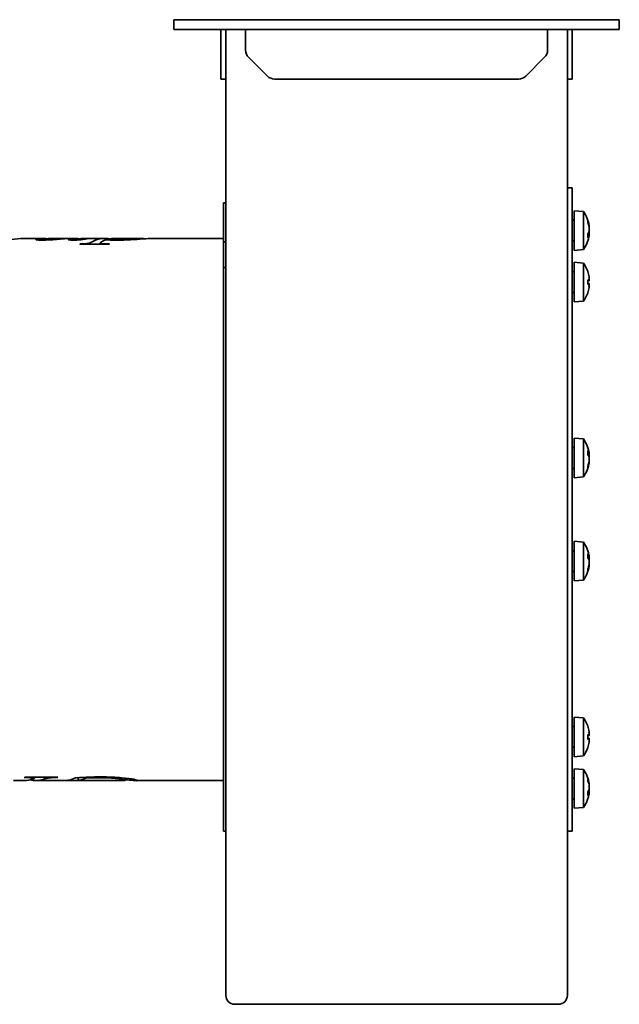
# Model space of a CAD drawing. Header units: millimetres. Extents: x 86 to 334, y 49 to 248.
# Tile 2 of 2: x 213 to 334, y 49 to 248. Entities that reach past the tile are written whole.
import ezdxf

# ---------------------------------------------------------------- set-up
doc = ezdxf.new("R2010")
doc.units = ezdxf.units.MM
doc.layers.add('Krawędzie widoczne(ISO)', color=7, linetype='Continuous', lineweight=35, true_color=0x262659)

msp = doc.modelspace()

# ---------------------------------------------------------------- linework, layer by layer
at = {"layer": 'Krawędzie widoczne(ISO)'}
for p, q in [((248, 248), (244, 248)), ((244, 248), (244, 246)), ((248, 248), (330, 248)), ((334, 248), (330, 248)), ((334, 248), (334, 246)), ((248, 246), (244, 246)), ((248, 246), (330, 246)), ((253.5, 246), (253.5, 244)), ((254.5, 246), (254.5, 156.5)), ((258.5, 244), (258.5, 246)), ((319.5, 246), (319.5, 244)), ((323.5, 156.5), (323.5, 246)), ((324.5, 244), (324.5, 246)), ((334, 246), (330, 246)), ((253.5, 244), (253.5, 241.83)), ((258.5, 244), (258.5, 241.83)), ((319.5, 241.83), (319.5, 244)), ((324.5, 244), (324.5, 241.83)), ((253.5, 240.41), (253.5, 241.83)), ((324.5, 241.83), (324.5, 240.41)), ((253.5, 240.41), (253.5, 236.59)), ((259.09, 240.41), (262.91, 236.59)), ((315.09, 236.59), (318.91, 240.41)), ((324.5, 240.41), (324.5, 236.59)), ((253.5, 236), (253.5, 236.59)), ((253.5, 236), (254.5, 236)), ((264.33, 236), (313.67, 236)), ((323.5, 236), (324.5, 236)), ((324.5, 236.59), (324.5, 236)), ((324.5, 214), (323.5, 214)), ((324.5, 84), (324.5, 214)), ((254, 211), (254, 203.1)), ((254.5, 211), (254, 211)), ((324.9, 209.38), (324.9, 201.38)), ((326.75, 209.22), (324.9, 209.38)), ((326.75, 209.22), (326.75, 201.54)), ((324.9, 207.48), (324.5, 207.48)), ((327.62, 206.98), (327.62, 207.43)), ((327.94, 206.26), (327.88, 206.25)), ((327.93, 206.11), (327.91, 206.11)), ((213.82, 203.8), (217.43, 203.8)), ((218.09, 203.45), (218.09, 203.63)), ((219.44, 203.8), (223.51, 203.8)), ((223.97, 203.45), (223.97, 203.8)), ((224.53, 203.48), (224.53, 203.61)), ((225.8, 203.8), (230.01, 203.8)), ((226.12, 203.64), (226.12, 203.7)), ((230.58, 203.49), (230.58, 203.6)), ((231.95, 203.8), (237.56, 203.8)), ((237.88, 203.71), (237.88, 203.75)), ((239.58, 203.8), (254, 203.8)), ((254, 197.94), (254, 203.1)), ((254.5, 203.1), (254, 203.1)), ((324.9, 203.28), (324.5, 203.28)), ((327.62, 203.93), (327.62, 204.73)), ((327.93, 204.66), (327.62, 204.68)), ((327.94, 204.51), (327.93, 204.51)), ((230.87, 202.61), (224.97, 202.61)), ((225.09, 202.61), (225.09, 202.7)), ((229.08, 202.61), (229.08, 202.87)), ((326.75, 201.54), (324.9, 201.38)), ((254, 197.94), (254, 84)), ((254.5, 197.94), (254, 197.94)), ((324.9, 197.06), (324.5, 197.06)), ((324.9, 198.96), (324.9, 190.96)), ((326.75, 198.8), (324.9, 198.96)), ((326.75, 198.8), (326.75, 191.12)), ((327.62, 197.09), (327.62, 197.1)), ((327.62, 194.49), (327.62, 195.43)), ((327.92, 195.27), (327.62, 195.24)), ((327.93, 195.67), (327.91, 195.67)), ((327.92, 194.66), (327.62, 194.68)), ((327.93, 194.25), (327.91, 194.25)), ((324.9, 192.86), (324.5, 192.86)), ((326.75, 191.12), (324.9, 190.96)), ((327.62, 192.82), (327.62, 192.84)), ((324.9, 163.42), (324.9, 155.42)), ((326.75, 163.26), (324.9, 163.42)), ((326.75, 163.26), (326.75, 155.58)), ((324.9, 161.52), (324.5, 161.52)), ((327.62, 160.07), (327.62, 160.87)), ((327.93, 160.14), (327.62, 160.12)), ((327.94, 160.29), (327.93, 160.29)), ((324.9, 157.32), (324.5, 157.32)), ((327.62, 157.37), (327.62, 157.82)), ((327.94, 158.54), (327.88, 158.55)), ((327.93, 158.69), (327.91, 158.69)), ((254.5, 50.8), (254.5, 156.5)), ((323.5, 156.5), (323.5, 50.8)), ((326.75, 155.58), (324.9, 155.42)), ((324.9, 142.58), (324.9, 134.58)), ((326.75, 142.42), (324.9, 142.58)), ((326.75, 142.42), (326.75, 134.74)), ((324.9, 140.68), (324.5, 140.68)), ((327.62, 139.23), (327.62, 140.03)), ((327.93, 139.31), (327.62, 139.28)), ((327.94, 139.46), (327.93, 139.46)), ((327.94, 137.71), (327.88, 137.71)), ((327.93, 137.86), (327.91, 137.86)), ((324.9, 136.48), (324.5, 136.48)), ((327.62, 136.54), (327.62, 136.98)), ((326.75, 134.74), (324.9, 134.58)), ((324.9, 107.04), (324.9, 99.04)), ((326.75, 106.88), (324.9, 107.04)), ((326.75, 106.88), (326.75, 99.2)), ((324.9, 105.14), (324.5, 105.14)), ((327.62, 105.16), (327.62, 105.18)), ((327.62, 102.57), (327.62, 103.51)), ((327.93, 103.75), (327.91, 103.75)), ((327.92, 103.34), (327.62, 103.32)), ((327.92, 102.73), (327.62, 102.76)), ((327.93, 102.33), (327.91, 102.33)), ((324.9, 100.94), (324.5, 100.94)), ((327.62, 100.9), (327.62, 100.91)), ((326.75, 99.2), (324.9, 99.04)), ((324.9, 96.62), (324.9, 88.62)), ((326.75, 96.46), (324.9, 96.62)), ((326.75, 96.46), (326.75, 88.78)), ((211.58, 94.2), (213.86, 94.2)), ((213.93, 94.89), (220.58, 94.89)), ((215.82, 94.89), (215.82, 94.69)), ((216.02, 94.2), (233.96, 94.2)), ((218.38, 94.89), (218.38, 94.71)), ((219.11, 94.89), (219.11, 94.8)), ((226.93, 94.2), (219.88, 94.2)), ((220.42, 94.89), (220.42, 94.82)), ((224.69, 94.8), (224.69, 94.23)), ((226.19, 94.89), (226.19, 94.72)), ((226.72, 94.2), (227.07, 94.2)), ((226.93, 94.2), (226.93, 94.2)), ((234.18, 94.73), (234.18, 94.25)), ((236.48, 94.2), (254, 94.2)), ((324.9, 94.72), (324.5, 94.72)), ((327.62, 94.22), (327.62, 94.66)), ((327.62, 91.17), (327.62, 91.97)), ((327.93, 91.89), (327.62, 91.92)), ((327.94, 93.49), (327.88, 93.49)), ((327.93, 93.34), (327.91, 93.34)), ((327.94, 91.74), (327.93, 91.74)), ((324.9, 90.52), (324.5, 90.52)), ((326.75, 88.78), (324.9, 88.62)), ((254, 84), (254.5, 84)), ((324.5, 84), (323.5, 84)), ((321.7, 49), (256.3, 49))]:
    msp.add_line(p, q, dxfattribs=at)
for centre, radius, start, end in [((260.5, 241.83), 2, 180, 225), ((317.5, 241.83), 2, 315, 0), ((264.33, 238), 2, 225, 270), ((313.67, 238), 2, 270, 315), ((321.5, 205.38), 6.5, 7.7377, 36.1956), ((321.5, 205.38), 6.5, 323.8044, 352.2623), ((321.5, 194.96), 6.5, 19.8815, 36.1956), ((327.42, 197.1), 0.206, 0, 19.8815), ((321.5, 194.96), 6.5, 323.8044, 340.1185), ((327.42, 192.82), 0.206, 340.1185, 0), ((321.5, 159.42), 6.5, 7.7377, 36.1956), ((321.5, 159.42), 6.5, 323.8044, 352.2623), ((321.5, 138.58), 6.5, 7.7377, 36.1956), ((321.5, 138.58), 6.5, 323.8044, 352.2623), ((321.5, 103.04), 6.5, 19.8815, 36.1956), ((327.42, 105.18), 0.206, 0, 19.8815), ((321.5, 103.04), 6.5, 323.8044, 340.1185), ((327.42, 100.9), 0.206, 340.1185, 0), ((321.5, 92.62), 6.5, 7.7377, 36.1956), ((321.5, 92.62), 6.5, 323.8044, 352.2623), ((256.3, 50.8), 1.8, 180, 270), ((321.7, 50.8), 1.8, 270, 0)]:
    msp.add_arc(centre, radius, start, end, dxfattribs=at)
for centre, major_axis, ratio, start_param, end_param in [((327.42, 207.42), (0.202, 0.045), 0.937457, 6.076564, 6.423526), ((321.54, 205.23), (6.27, 1.64), 0.93862, 6.212259, 6.390406), ((321.54, 205.67), (6.43, -0.87), 0.758355, 0.271401, 0.449548), ((321.54, 204.96), (6.46, 0.6), 0.33376, 5.904617, 6.082764), ((323.04, 202.75), (4.94, 2.89), 0.148062, 0.074391, 0.145928), ((323.04, 207.88), (4.88, -3), 0.298412, 0.342443, 0.413981), ((328.26, 205.91), (-0.456, -0.262), 0.073585, 0.574787, 0.736125), ((321.54, 205.8), (6.46, -0.6), 0.33376, 0.200421, 0.214942), ((328.26, 204.85), (-0.456, 0.262), 0.073585, 5.54706, 5.692595), ((323.04, 202.88), (4.88, 3), 0.298412, 5.933691, 5.940742), ((328.26, 205.33), (0.455, 0.254), 0.150946, 2.279216, 2.290331), ((321.54, 205.72), (6.44, -0.74), 0.645989, 6.009705, 6.187852), ((327.42, 203.94), (-0.206, 0.023), 0.644355, 2.865695, 3.212658), ((323.04, 204.93), (1.63, 5.49), 0.853275, 4.813956, 4.885493), ((323.04, 206.3), (2.93, -4.92), 0.812989, 0.70507, 0.776607), ((328.26, 204.23), (0.453, -0.124), 0.508103, 2.501338, 2.520104), ((321.54, 195.04), (5.84, -2.82), 0.979749, 0.611822, 0.789969), ((327.42, 195.42), (0.206, 0.018), 0.179732, 6.267333, 6.614295), ((321.54, 194.52), (6.46, 0.57), 0.180266, 0.153405, 0.331552), ((323.04, 192.92), (4.58, 3.44), 0.554863, 6.048844, 6.120382), ((323.04, 196.67), (-4.25, 3.83), 0.664926, 3.842345, 3.913882), ((328.26, 195.93), (-0.452, -0.225), 0.299538, 0.567435, 0.630241), ((321.54, 195.4), (6.46, -0.57), 0.180266, 5.951633, 6.12978), ((327.42, 194.51), (-0.206, 0.018), 0.179732, 2.810483, 3.157445), ((321.54, 194.88), (-5.84, -2.82), 0.979749, 2.351624, 2.529771), ((323.04, 193.25), (4.25, 3.83), 0.664926, 5.510896, 5.582433), ((323.04, 197.01), (4.58, -3.44), 0.554863, 0.162804, 0.234341), ((328.26, 193.99), (0.452, -0.225), 0.299538, 2.511352, 2.574157), ((327.42, 160.86), (0.206, 0.023), 0.644355, 6.21212, 6.559083), ((321.54, 159.08), (6.44, 0.74), 0.645989, 0.095334, 0.273481), ((321.54, 159.84), (6.46, -0.6), 0.33376, 0.200421, 0.378568), ((323.04, 158.5), (-2.93, -4.92), 0.812989, 2.364986, 2.436523), ((323.04, 159.87), (-1.63, 5.49), 0.853275, 4.539285, 4.610822), ((323.04, 156.92), (4.88, 3), 0.298412, 5.869205, 5.940742), ((328.26, 159.95), (0.456, 0.262), 0.073585, 3.732183, 3.877718), ((328.26, 160.57), (-0.453, -0.124), 0.508103, 0.621488, 0.640255), ((323.04, 161.92), (4.88, -3), 0.298412, 0.342443, 0.349495), ((328.26, 159.47), (-0.455, 0.254), 0.150946, 0.851262, 0.862377), ((321.54, 159.13), (6.43, 0.87), 0.758355, 5.833638, 6.011785), ((321.54, 159.57), (6.27, -1.64), 0.93862, 6.175965, 6.354112), ((327.42, 157.38), (-0.202, 0.045), 0.937457, 3.001252, 3.348214), ((323.04, 162.05), (4.94, -2.89), 0.148062, 6.137257, 6.208794), ((321.54, 159), (6.46, 0.6), 0.33376, 6.068243, 6.082764), ((328.26, 158.89), (0.456, -0.262), 0.073585, 2.405468, 2.566806), ((327.42, 140.02), (0.206, 0.023), 0.644355, 6.21212, 6.559083), ((321.54, 138.24), (6.44, 0.74), 0.645989, 0.095334, 0.273481), ((323.04, 137.66), (-2.93, -4.92), 0.812989, 2.364986, 2.436523), ((323.04, 139.04), (-1.63, 5.49), 0.853275, 4.539285, 4.610822), ((328.26, 139.73), (-0.453, -0.124), 0.508103, 0.621488, 0.640255), ((321.54, 139), (6.46, -0.6), 0.33376, 0.200421, 0.378568), ((321.54, 138.29), (6.43, 0.87), 0.758355, 5.833638, 6.011785), ((321.54, 138.73), (6.27, -1.64), 0.93862, 6.175965, 6.354112), ((323.04, 136.08), (4.88, 3), 0.298412, 5.869205, 5.940742), ((323.04, 141.21), (4.94, -2.89), 0.148062, 6.137257, 6.208794), ((328.26, 139.11), (0.456, 0.262), 0.073585, 3.732183, 3.877718), ((321.54, 138.16), (6.46, 0.6), 0.33376, 6.068243, 6.082764), ((328.26, 138.05), (0.456, -0.262), 0.073585, 2.405468, 2.566806), ((323.04, 141.08), (4.88, -3), 0.298412, 0.342443, 0.349495), ((328.26, 138.63), (-0.455, 0.254), 0.150946, 0.851262, 0.862377), ((327.42, 136.54), (-0.202, 0.045), 0.937457, 3.001252, 3.348214), ((321.54, 103.12), (5.84, -2.82), 0.979749, 0.611822, 0.789969), ((327.42, 103.49), (0.206, 0.018), 0.179732, 6.267333, 6.614295), ((321.54, 102.6), (6.46, 0.57), 0.180266, 0.153405, 0.331552), ((323.04, 100.99), (4.58, 3.44), 0.554863, 6.048844, 6.120382), ((323.04, 104.75), (-4.25, 3.83), 0.664926, 3.842345, 3.913882), ((328.26, 104.01), (-0.452, -0.225), 0.299538, 0.567435, 0.630241), ((321.54, 103.48), (6.46, -0.57), 0.180266, 5.951633, 6.12978), ((327.42, 102.58), (-0.206, 0.018), 0.179732, 2.810483, 3.157445), ((321.54, 102.96), (-5.84, -2.82), 0.979749, 2.351624, 2.529771), ((323.04, 101.33), (4.25, 3.83), 0.664926, 5.510896, 5.582433), ((323.04, 105.08), (4.58, -3.44), 0.554863, 0.162804, 0.234341), ((328.26, 102.07), (0.452, -0.225), 0.299538, 2.511352, 2.574157), ((327.42, 94.66), (0.202, 0.045), 0.937457, 6.076564, 6.423526), ((321.54, 92.47), (6.27, 1.64), 0.93862, 6.212259, 6.390406), ((321.54, 92.91), (6.43, -0.87), 0.758355, 0.271401, 0.449548), ((321.54, 92.2), (6.46, 0.6), 0.33376, 5.904617, 6.082764), ((321.54, 92.96), (6.44, -0.74), 0.645989, 6.009705, 6.187852), ((323.04, 89.99), (4.94, 2.89), 0.148062, 0.074391, 0.145928), ((323.04, 95.12), (4.88, -3), 0.298412, 0.342443, 0.413981), ((323.04, 92.16), (1.63, 5.49), 0.853275, 4.813956, 4.885493), ((323.04, 93.54), (2.93, -4.92), 0.812989, 0.70507, 0.776607), ((328.26, 93.15), (-0.456, -0.262), 0.073585, 0.574787, 0.736125), ((321.54, 93.04), (6.46, -0.6), 0.33376, 0.200421, 0.214942), ((328.26, 92.09), (-0.456, 0.262), 0.073585, 5.54706, 5.692595), ((323.04, 90.12), (4.88, 3), 0.298412, 5.933691, 5.940742), ((328.26, 92.56), (0.455, 0.254), 0.150946, 2.279216, 2.290331), ((328.26, 91.47), (0.453, -0.124), 0.508103, 2.501338, 2.520104), ((327.42, 91.18), (-0.206, 0.023), 0.644355, 2.865695, 3.212658)]:
    msp.add_ellipse(centre, major_axis=major_axis, ratio=ratio, start_param=start_param, end_param=end_param, dxfattribs=at)
for points, knots in [([(327.94, 206.26), (327.94, 206.26), (327.94, 206.26), (327.94, 206.28), (327.93, 206.29), (327.93, 206.34), (327.92, 206.37), (327.91, 206.42), (327.91, 206.43), (327.91, 206.45)], [-0.14159818, -0.14159818, -0.14159818, -0.14159818, -0.13573428, -0.13573428, -0.12469501, -0.12469501, -0.11365575, -0.11365575, -0.10828626, -0.10828626, -0.10828626, -0.10828626]), ([(327.91, 206.14), (327.91, 206.11), (327.92, 206.08), (327.93, 206), (327.93, 205.96), (327.94, 205.89), (327.94, 205.85), (327.94, 205.78), (327.94, 205.75), (327.94, 205.72), (327.93, 205.7), (327.93, 205.7)], [-0.1800581, -0.1800581, -0.1800581, -0.1800581, -0.16889095, -0.16889095, -0.15772379, -0.15772379, -0.14676457, -0.14676457, -0.13580535, -0.13580535, -0.13009158, -0.13009158, -0.13009158, -0.13009158]), ([(327.93, 205.57), (327.92, 205.59), (327.92, 205.61), (327.91, 205.63), (327.91, 205.64), (327.91, 205.64)], [-0.12203933, -0.12203933, -0.12203933, -0.12203933, -0.11365575, -0.11365575, -0.10828626, -0.10828626, -0.10828626, -0.10828626]), ([(327.93, 205.55), (327.93, 205.55), (327.93, 205.54), (327.94, 205.51), (327.94, 205.47), (327.94, 205.4), (327.94, 205.36), (327.94, 205.29), (327.93, 205.25), (327.93, 205.19), (327.92, 205.16), (327.91, 205.13), (327.91, 205.13), (327.91, 205.12)], [-0.15827539, -0.15827539, -0.15827539, -0.15827539, -0.15764996, -0.15764996, -0.14669212, -0.14669212, -0.13573428, -0.13573428, -0.12469501, -0.12469501, -0.11365575, -0.11365575, -0.10828626, -0.10828626, -0.10828626, -0.10828626]), ([(327.91, 204.66), (327.92, 204.68), (327.92, 204.7), (327.93, 204.76), (327.93, 204.8), (327.94, 204.87), (327.94, 204.91), (327.94, 204.98), (327.94, 205.01), (327.94, 205.05), (327.93, 205.06), (327.93, 205.07)], [-0.17566459, -0.17566459, -0.17566459, -0.17566459, -0.16889095, -0.16889095, -0.15772379, -0.15772379, -0.14676457, -0.14676457, -0.13580535, -0.13580535, -0.13009158, -0.13009158, -0.13009158, -0.13009158]), ([(327.93, 206.11), (327.93, 206.11), (327.94, 206.11), (327.94, 206.11), (327.94, 206.12), (327.94, 206.16), (327.94, 206.18), (327.94, 206.22), (327.93, 206.24), (327.93, 206.26)], [0.0199546, 0.0199546, 0.0199546, 0.0199546, 0.02233431, 0.02233431, 0.03329353, 0.03329353, 0.04425275, 0.04425275, 0.0496824, 0.0496824, 0.0496824, 0.0496824]), ([(327.93, 205.21), (327.93, 205.22), (327.93, 205.22), (327.94, 205.25), (327.94, 205.29), (327.94, 205.35), (327.94, 205.36), (327.94, 205.38)], [-0.15827539, -0.15827539, -0.15827539, -0.15827539, -0.15764996, -0.15764996, -0.14669212, -0.14669212, -0.14159818, -0.14159818, -0.14159818, -0.14159818]), ([(213.82, 203.8), (213.67, 203.8), (213.38, 203.78), (212.98, 203.75), (212.31, 203.7), (211.39, 203.62), (210.2, 203.56), (209.02, 203.49), (207.86, 203.44), (206.74, 203.44)], [0.393537, 0.393537, 0.393537, 0.393537, 1, 1, 1, 2, 2, 2, 3, 3, 3, 3]), ([(217.52, 203.44), (217.12, 203.44), (216.79, 203.46), (216.51, 203.49), (216.24, 203.52), (216.1, 203.55), (216.1, 203.59)], [0, 0, 0, 0, 1, 1, 1, 2, 2, 2, 2]), ([(223.97, 203.8), (222.49, 203.79), (221.26, 203.66), (220.26, 203.58), (219.27, 203.5), (218.35, 203.44), (217.52, 203.44)], [0, 0, 0, 0, 1, 1, 1, 2, 2, 2, 2]), ([(218.09, 203.63), (218.09, 203.62), (218.14, 203.61), (218.25, 203.6), (218.36, 203.59), (218.5, 203.59), (218.69, 203.59)], [0, 0, 0, 0, 1, 1, 1, 2, 2, 2, 2]), ([(218.69, 203.59), (218.97, 203.59), (219.35, 203.6), (219.81, 203.62), (220.28, 203.64), (220.89, 203.69), (221.66, 203.74), (222.43, 203.78), (223.06, 203.8), (223.56, 203.8), (223.63, 203.8), (223.7, 203.8), (223.77, 203.8)], [0, 0, 0, 0, 1, 1, 1, 2, 2, 2, 3, 3, 3, 3.138168, 3.138168, 3.138168, 3.138168]), ([(223.55, 203.44), (223.27, 203.44), (223.05, 203.46), (222.88, 203.48), (222.7, 203.5), (222.62, 203.52), (222.62, 203.55)], [0, 0, 0, 0, 1, 1, 1, 2, 2, 2, 2]), ([(224.53, 203.61), (224.53, 203.59), (224.56, 203.58), (224.6, 203.58), (224.64, 203.57), (224.7, 203.57), (224.77, 203.57)], [0, 0, 0, 0, 1, 1, 1, 2, 2, 2, 2]), ([(224.77, 203.57), (224.88, 203.57), (225, 203.58), (225.13, 203.59), (225.26, 203.6), (225.59, 203.65), (226.12, 203.7)], [0, 0, 0, 0, 1, 1, 1, 2, 2, 2, 2]), ([(225.09, 202.7), (225.87, 202.71), (226.39, 202.74), (226.67, 202.78), (226.94, 202.83), (227.22, 202.95), (227.52, 203.12)], [0, 0, 0, 0, 1, 1, 1, 2, 2, 2, 2]), ([(232.48, 203.44), (232.06, 203.44), (231.69, 203.45), (231.37, 203.46), (231.04, 203.47), (230.68, 203.49), (230.28, 203.51)], [0, 0, 0, 0, 1, 1, 1, 2, 2, 2, 2]), ([(239.58, 203.8), (239.22, 203.8), (238.59, 203.77), (237.69, 203.69), (236.2, 203.58), (234.46, 203.44), (232.48, 203.44)], [0.398361, 0.398361, 0.398361, 0.398361, 1, 1, 1, 2, 2, 2, 2]), ([(232.69, 203.52), (233.13, 203.52), (233.58, 203.53), (234.03, 203.55), (234.49, 203.58), (234.93, 203.61), (235.37, 203.65), (235.8, 203.68), (236.19, 203.72), (236.54, 203.74), (236.89, 203.77), (237.2, 203.8), (237.47, 203.8), (237.75, 203.8), (237.88, 203.79), (237.88, 203.75)], [0, 0, 0, 0, 1, 1, 1, 2, 2, 2, 3, 3, 3, 4, 4, 4, 5, 5, 5, 5]), ([(327.91, 204.59), (327.91, 204.61), (327.92, 204.63), (327.93, 204.65), (327.93, 204.66), (327.94, 204.65), (327.94, 204.64), (327.94, 204.61), (327.94, 204.58), (327.94, 204.54), (327.93, 204.52), (327.93, 204.5)], [-0.18005785, -0.18005785, -0.18005785, -0.18005785, -0.1688907, -0.1688907, -0.15772354, -0.15772354, -0.14676432, -0.14676432, -0.1358051, -0.1358051, -0.13009133, -0.13009133, -0.13009133, -0.13009133]), ([(327.93, 204.47), (327.93, 204.47), (327.93, 204.47), (327.94, 204.49), (327.94, 204.5), (327.94, 204.51), (327.94, 204.51), (327.94, 204.51)], [-0.15827557, -0.15827557, -0.15827557, -0.15827557, -0.15765014, -0.15765014, -0.1466923, -0.1466923, -0.14159836, -0.14159836, -0.14159836, -0.14159836]), ([(229.08, 202.87), (229.08, 202.84), (229.13, 202.81), (229.22, 202.78), (229.32, 202.76), (229.48, 202.74), (229.69, 202.72), (229.91, 202.71), (230.34, 202.7), (230.99, 202.7)], [0, 0, 0, 0, 1, 1, 1, 2, 2, 2, 3, 3, 3, 3]), ([(327.91, 196.02), (327.91, 195.98), (327.92, 195.94), (327.93, 195.87), (327.93, 195.83), (327.94, 195.77), (327.94, 195.74), (327.94, 195.7), (327.94, 195.68), (327.94, 195.67), (327.93, 195.67), (327.93, 195.67)], [0, 0, 0, 0, 0.01116716, 0.01116716, 0.02233431, 0.02233431, 0.03329353, 0.03329353, 0.04425275, 0.04425275, 0.04996652, 0.04996652, 0.04996652, 0.04996652]), ([(327.93, 195.57), (327.93, 195.56), (327.93, 195.56), (327.94, 195.52), (327.94, 195.48), (327.94, 195.41), (327.94, 195.38), (327.94, 195.33), (327.93, 195.3), (327.93, 195.27), (327.92, 195.27), (327.91, 195.27), (327.91, 195.27), (327.91, 195.27)], [-0.15827539, -0.15827539, -0.15827539, -0.15827539, -0.15764996, -0.15764996, -0.14669212, -0.14669212, -0.13573428, -0.13573428, -0.12469501, -0.12469501, -0.11365575, -0.11365575, -0.10828626, -0.10828626, -0.10828626, -0.10828626]), ([(327.91, 194.66), (327.91, 194.66), (327.92, 194.66), (327.93, 194.64), (327.93, 194.63), (327.94, 194.58), (327.94, 194.56), (327.94, 194.49), (327.94, 194.45), (327.94, 194.4), (327.93, 194.38), (327.93, 194.36)], [-0.1800581, -0.1800581, -0.1800581, -0.1800581, -0.16889095, -0.16889095, -0.15772379, -0.15772379, -0.14676457, -0.14676457, -0.13580535, -0.13580535, -0.13009158, -0.13009158, -0.13009158, -0.13009158]), ([(327.93, 194.25), (327.93, 194.25), (327.93, 194.25), (327.94, 194.25), (327.94, 194.24), (327.94, 194.21), (327.94, 194.19), (327.94, 194.14), (327.93, 194.11), (327.93, 194.04), (327.92, 194), (327.91, 193.94), (327.91, 193.93), (327.91, 193.91)], [-0.15827539, -0.15827539, -0.15827539, -0.15827539, -0.15764996, -0.15764996, -0.14669212, -0.14669212, -0.13573428, -0.13573428, -0.12469501, -0.12469501, -0.11365575, -0.11365575, -0.10828626, -0.10828626, -0.10828626, -0.10828626]), ([(327.93, 160.3), (327.93, 160.29), (327.93, 160.29), (327.94, 160.26), (327.94, 160.23), (327.94, 160.18), (327.94, 160.16), (327.94, 160.15), (327.93, 160.14), (327.93, 160.15), (327.92, 160.16), (327.91, 160.19), (327.91, 160.2), (327.91, 160.21)], [-0.15827539, -0.15827539, -0.15827539, -0.15827539, -0.15764996, -0.15764996, -0.14669212, -0.14669212, -0.13573428, -0.13573428, -0.12469501, -0.12469501, -0.11365575, -0.11365575, -0.10828626, -0.10828626, -0.10828626, -0.10828626]), ([(327.93, 159.73), (327.93, 159.73), (327.93, 159.73), (327.94, 159.75), (327.94, 159.78), (327.94, 159.84), (327.94, 159.88), (327.94, 159.95), (327.93, 159.99), (327.93, 160.06), (327.92, 160.1), (327.91, 160.14), (327.91, 160.14), (327.91, 160.14)], [-0.15827539, -0.15827539, -0.15827539, -0.15827539, -0.15764996, -0.15764996, -0.14669212, -0.14669212, -0.13573428, -0.13573428, -0.12469501, -0.12469501, -0.11365575, -0.11365575, -0.11264531, -0.11264531, -0.11264531, -0.11264531]), ([(327.91, 159.68), (327.91, 159.67), (327.92, 159.65), (327.93, 159.59), (327.93, 159.56), (327.94, 159.49), (327.94, 159.46), (327.94, 159.38), (327.94, 159.34), (327.94, 159.29), (327.93, 159.27), (327.93, 159.25)], [-0.18005785, -0.18005785, -0.18005785, -0.18005785, -0.1688907, -0.1688907, -0.15772354, -0.15772354, -0.14676432, -0.14676432, -0.1358051, -0.1358051, -0.13009133, -0.13009133, -0.13009133, -0.13009133]), ([(327.91, 159.16), (327.91, 159.17), (327.92, 159.19), (327.93, 159.22), (327.93, 159.23), (327.93, 159.24)], [0, 0, 0, 0, 0.01116716, 0.01116716, 0.01357731, 0.01357731, 0.01357731, 0.01357731]), ([(327.94, 160.29), (327.94, 160.29), (327.94, 160.29), (327.94, 160.29), (327.94, 160.3), (327.94, 160.32), (327.93, 160.32), (327.93, 160.33)], [-0.14690241, -0.14690241, -0.14690241, -0.14690241, -0.14676457, -0.14676457, -0.13580535, -0.13580535, -0.13009158, -0.13009158, -0.13009158, -0.13009158]), ([(327.94, 159.42), (327.94, 159.42), (327.94, 159.42), (327.94, 159.46), (327.94, 159.5), (327.94, 159.55), (327.93, 159.57), (327.93, 159.59)], [0.03315569, 0.03315569, 0.03315569, 0.03315569, 0.03329353, 0.03329353, 0.04425275, 0.04425275, 0.04996652, 0.04996652, 0.04996652, 0.04996652]), ([(327.93, 159.11), (327.93, 159.1), (327.93, 159.1), (327.94, 159.08), (327.94, 159.06), (327.94, 159), (327.94, 158.96), (327.94, 158.89), (327.93, 158.85), (327.93, 158.77), (327.92, 158.74), (327.91, 158.69), (327.91, 158.67), (327.91, 158.66)], [-0.15827557, -0.15827557, -0.15827557, -0.15827557, -0.15765014, -0.15765014, -0.1466923, -0.1466923, -0.13573446, -0.13573446, -0.12469519, -0.12469519, -0.11365593, -0.11365593, -0.10828644, -0.10828644, -0.10828644, -0.10828644]), ([(327.91, 158.35), (327.91, 158.39), (327.92, 158.42), (327.93, 158.48), (327.93, 158.5), (327.94, 158.53), (327.94, 158.54), (327.94, 158.54), (327.94, 158.54), (327.94, 158.54)], [-0.1800581, -0.1800581, -0.1800581, -0.1800581, -0.16889095, -0.16889095, -0.15772379, -0.15772379, -0.14676457, -0.14676457, -0.14539301, -0.14539301, -0.14539301, -0.14539301]), ([(327.93, 158.54), (327.93, 158.55), (327.93, 158.55), (327.94, 158.58), (327.94, 158.61), (327.94, 158.66), (327.94, 158.67), (327.94, 158.69), (327.94, 158.69), (327.93, 158.69)], [-0.15797902, -0.15797902, -0.15797902, -0.15797902, -0.15764996, -0.15764996, -0.14669212, -0.14669212, -0.13573428, -0.13573428, -0.12832655, -0.12832655, -0.12832655, -0.12832655]), ([(327.93, 139.46), (327.93, 139.46), (327.93, 139.45), (327.94, 139.42), (327.94, 139.39), (327.94, 139.34), (327.94, 139.33), (327.94, 139.31), (327.93, 139.3), (327.93, 139.31), (327.92, 139.33), (327.91, 139.35), (327.91, 139.36), (327.91, 139.37)], [-0.15827539, -0.15827539, -0.15827539, -0.15827539, -0.15764996, -0.15764996, -0.14669212, -0.14669212, -0.13573428, -0.13573428, -0.12469501, -0.12469501, -0.11365575, -0.11365575, -0.10828626, -0.10828626, -0.10828626, -0.10828626]), ([(327.93, 138.89), (327.93, 138.9), (327.93, 138.9), (327.94, 138.92), (327.94, 138.94), (327.94, 139), (327.94, 139.04), (327.94, 139.11), (327.93, 139.15), (327.93, 139.23), (327.92, 139.26), (327.91, 139.3), (327.91, 139.3), (327.91, 139.31)], [-0.15827557, -0.15827557, -0.15827557, -0.15827557, -0.15765014, -0.15765014, -0.1466923, -0.1466923, -0.13573446, -0.13573446, -0.12469519, -0.12469519, -0.11365593, -0.11365593, -0.11264549, -0.11264549, -0.11264549, -0.11264549]), ([(327.94, 139.46), (327.94, 139.46), (327.94, 139.46), (327.94, 139.45), (327.94, 139.46), (327.94, 139.48), (327.93, 139.49), (327.93, 139.5)], [-0.14690241, -0.14690241, -0.14690241, -0.14690241, -0.14676457, -0.14676457, -0.13580535, -0.13580535, -0.13009158, -0.13009158, -0.13009158, -0.13009158]), ([(327.91, 138.84), (327.91, 138.83), (327.92, 138.81), (327.93, 138.76), (327.93, 138.72), (327.94, 138.66), (327.94, 138.62), (327.94, 138.54), (327.94, 138.5), (327.94, 138.45), (327.93, 138.43), (327.93, 138.41)], [0, 0, 0, 0, 0.01116716, 0.01116716, 0.02233431, 0.02233431, 0.03329353, 0.03329353, 0.04425275, 0.04425275, 0.04996652, 0.04996652, 0.04996652, 0.04996652]), ([(327.91, 138.32), (327.91, 138.33), (327.92, 138.35), (327.93, 138.39), (327.93, 138.39), (327.93, 138.4)], [-0.18005785, -0.18005785, -0.18005785, -0.18005785, -0.1688907, -0.1688907, -0.16648054, -0.16648054, -0.16648054, -0.16648054]), ([(327.93, 138.27), (327.93, 138.27), (327.93, 138.27), (327.94, 138.25), (327.94, 138.22), (327.94, 138.16), (327.94, 138.12), (327.94, 138.05), (327.93, 138.01), (327.93, 137.94), (327.92, 137.9), (327.91, 137.85), (327.91, 137.84), (327.91, 137.82)], [-0.15827539, -0.15827539, -0.15827539, -0.15827539, -0.15764996, -0.15764996, -0.14669212, -0.14669212, -0.13573428, -0.13573428, -0.12469501, -0.12469501, -0.11365575, -0.11365575, -0.10828626, -0.10828626, -0.10828626, -0.10828626]), ([(327.91, 137.51), (327.91, 137.55), (327.92, 137.58), (327.93, 137.64), (327.93, 137.66), (327.94, 137.69), (327.94, 137.7), (327.94, 137.71), (327.94, 137.71), (327.94, 137.71)], [-0.1800581, -0.1800581, -0.1800581, -0.1800581, -0.16889095, -0.16889095, -0.15772379, -0.15772379, -0.14676457, -0.14676457, -0.14539301, -0.14539301, -0.14539301, -0.14539301]), ([(327.94, 138.58), (327.94, 138.58), (327.94, 138.58), (327.94, 138.62), (327.94, 138.66), (327.94, 138.71), (327.93, 138.73), (327.93, 138.75)], [-0.14690216, -0.14690216, -0.14690216, -0.14690216, -0.14676432, -0.14676432, -0.1358051, -0.1358051, -0.13009133, -0.13009133, -0.13009133, -0.13009133]), ([(327.93, 137.71), (327.93, 137.71), (327.93, 137.71), (327.94, 137.74), (327.94, 137.77), (327.94, 137.82), (327.94, 137.84), (327.94, 137.85), (327.94, 137.85), (327.93, 137.86)], [-0.15797902, -0.15797902, -0.15797902, -0.15797902, -0.15764996, -0.15764996, -0.14669212, -0.14669212, -0.13573428, -0.13573428, -0.12832655, -0.12832655, -0.12832655, -0.12832655]), ([(327.91, 104.09), (327.91, 104.06), (327.92, 104.02), (327.93, 103.94), (327.93, 103.9), (327.94, 103.84), (327.94, 103.82), (327.94, 103.77), (327.94, 103.76), (327.94, 103.75), (327.93, 103.75), (327.93, 103.75)], [-0.18005785, -0.18005785, -0.18005785, -0.18005785, -0.1688907, -0.1688907, -0.15772354, -0.15772354, -0.14676432, -0.14676432, -0.1358051, -0.1358051, -0.13009133, -0.13009133, -0.13009133, -0.13009133]), ([(327.93, 103.64), (327.93, 103.64), (327.93, 103.64), (327.94, 103.6), (327.94, 103.56), (327.94, 103.49), (327.94, 103.45), (327.94, 103.4), (327.93, 103.38), (327.93, 103.35), (327.92, 103.34), (327.91, 103.34), (327.91, 103.34), (327.91, 103.34)], [-0.15827557, -0.15827557, -0.15827557, -0.15827557, -0.15765014, -0.15765014, -0.1466923, -0.1466923, -0.13573446, -0.13573446, -0.12469519, -0.12469519, -0.11365593, -0.11365593, -0.10828644, -0.10828644, -0.10828644, -0.10828644]), ([(327.91, 102.73), (327.91, 102.74), (327.92, 102.74), (327.93, 102.72), (327.93, 102.7), (327.94, 102.66), (327.94, 102.63), (327.94, 102.57), (327.94, 102.53), (327.94, 102.47), (327.93, 102.45), (327.93, 102.43)], [-0.1800581, -0.1800581, -0.1800581, -0.1800581, -0.16889095, -0.16889095, -0.15772379, -0.15772379, -0.14676457, -0.14676457, -0.13580535, -0.13580535, -0.13009158, -0.13009158, -0.13009158, -0.13009158]), ([(327.93, 102.33), (327.93, 102.33), (327.93, 102.33), (327.94, 102.33), (327.94, 102.32), (327.94, 102.29), (327.94, 102.27), (327.94, 102.22), (327.93, 102.18), (327.93, 102.11), (327.92, 102.07), (327.91, 102.02), (327.91, 102), (327.91, 101.98)], [-0.15827539, -0.15827539, -0.15827539, -0.15827539, -0.15764996, -0.15764996, -0.14669212, -0.14669212, -0.13573428, -0.13573428, -0.12469501, -0.12469501, -0.11365575, -0.11365575, -0.10828626, -0.10828626, -0.10828626, -0.10828626]), ([(215.82, 94.69), (215.82, 94.72), (215.7, 94.75), (215.47, 94.78), (215.24, 94.8), (214.68, 94.81), (213.78, 94.82)], [0, 0, 0, 0, 1, 1, 1, 2, 2, 2, 2]), ([(220, 94.2), (220.65, 94.2), (221.12, 94.2), (221.41, 94.21), (221.7, 94.21), (221.95, 94.21), (222.17, 94.22)], [0, 0, 0, 0, 1, 1, 1, 2, 2, 2, 2]), ([(224.1, 94.77), (225.25, 94.84), (226.17, 94.89), (226.88, 94.92), (227.58, 94.94), (228.32, 94.96), (229.1, 94.96)], [0, 0, 0, 0, 1, 1, 1, 2, 2, 2, 2]), ([(229.13, 94.8), (228.7, 94.8), (228.3, 94.8), (227.92, 94.79), (227.54, 94.78), (226.96, 94.75), (226.19, 94.72)], [0, 0, 0, 0, 1, 1, 1, 2, 2, 2, 2]), ([(229.1, 94.96), (230.88, 94.96), (232.33, 94.9), (233.44, 94.8), (234.56, 94.7), (235.38, 94.58), (235.91, 94.47), (236.44, 94.36), (236.71, 94.28), (236.71, 94.24)], [0, 0, 0, 0, 1, 1, 1, 2, 2, 2, 3, 3, 3, 3]), ([(234.18, 94.25), (234.18, 94.32), (233.77, 94.44), (232.94, 94.57), (232.12, 94.71), (230.85, 94.8), (229.13, 94.8)], [0, 0, 0, 0, 1, 1, 1, 2, 2, 2, 2]), ([(236.71, 94.24), (236.71, 94.18), (236.4, 94.19), (235.78, 94.24), (235.33, 94.27), (234.8, 94.33), (234.18, 94.4)], [0, 0, 0, 0, 1, 1, 1, 1.733065, 1.733065, 1.733065, 1.733065]), ([(327.94, 93.49), (327.94, 93.49), (327.94, 93.5), (327.94, 93.51), (327.93, 93.53), (327.93, 93.58), (327.92, 93.61), (327.91, 93.65), (327.91, 93.67), (327.91, 93.69)], [-0.14159836, -0.14159836, -0.14159836, -0.14159836, -0.13573446, -0.13573446, -0.12469519, -0.12469519, -0.11365593, -0.11365593, -0.10828644, -0.10828644, -0.10828644, -0.10828644]), ([(327.91, 93.38), (327.91, 93.35), (327.92, 93.32), (327.93, 93.24), (327.93, 93.2), (327.94, 93.13), (327.94, 93.09), (327.94, 93.02), (327.94, 92.99), (327.94, 92.95), (327.93, 92.94), (327.93, 92.93)], [-0.1800581, -0.1800581, -0.1800581, -0.1800581, -0.16889095, -0.16889095, -0.15772379, -0.15772379, -0.14676457, -0.14676457, -0.13580535, -0.13580535, -0.13009158, -0.13009158, -0.13009158, -0.13009158]), ([(327.93, 92.8), (327.92, 92.82), (327.92, 92.84), (327.91, 92.87), (327.91, 92.87), (327.91, 92.88)], [-0.12203933, -0.12203933, -0.12203933, -0.12203933, -0.11365575, -0.11365575, -0.10828626, -0.10828626, -0.10828626, -0.10828626]), ([(327.93, 92.79), (327.93, 92.78), (327.93, 92.78), (327.94, 92.75), (327.94, 92.71), (327.94, 92.63), (327.94, 92.59), (327.94, 92.52), (327.93, 92.49), (327.93, 92.43), (327.92, 92.4), (327.91, 92.37), (327.91, 92.36), (327.91, 92.36)], [-0.15827539, -0.15827539, -0.15827539, -0.15827539, -0.15764996, -0.15764996, -0.14669212, -0.14669212, -0.13573428, -0.13573428, -0.12469501, -0.12469501, -0.11365575, -0.11365575, -0.10828626, -0.10828626, -0.10828626, -0.10828626]), ([(327.91, 91.89), (327.92, 91.91), (327.92, 91.94), (327.93, 92), (327.93, 92.04), (327.94, 92.11), (327.94, 92.15), (327.94, 92.22), (327.94, 92.25), (327.94, 92.28), (327.93, 92.3), (327.93, 92.3)], [-0.17566459, -0.17566459, -0.17566459, -0.17566459, -0.16889095, -0.16889095, -0.15772379, -0.15772379, -0.14676457, -0.14676457, -0.13580535, -0.13580535, -0.13009158, -0.13009158, -0.13009158, -0.13009158]), ([(327.91, 91.82), (327.91, 91.85), (327.92, 91.87), (327.93, 91.89), (327.93, 91.89), (327.94, 91.89), (327.94, 91.88), (327.94, 91.84), (327.94, 91.82), (327.94, 91.78), (327.93, 91.76), (327.93, 91.74)], [0, 0, 0, 0, 0.01116716, 0.01116716, 0.02233431, 0.02233431, 0.03329353, 0.03329353, 0.04425275, 0.04425275, 0.04996652, 0.04996652, 0.04996652, 0.04996652]), ([(327.93, 93.34), (327.93, 93.34), (327.94, 93.34), (327.94, 93.35), (327.94, 93.36), (327.94, 93.39), (327.94, 93.42), (327.94, 93.46), (327.93, 93.48), (327.93, 93.49)], [-0.16010326, -0.16010326, -0.16010326, -0.16010326, -0.15772354, -0.15772354, -0.14676432, -0.14676432, -0.1358051, -0.1358051, -0.13037545, -0.13037545, -0.13037545, -0.13037545]), ([(327.93, 92.45), (327.93, 92.45), (327.93, 92.46), (327.94, 92.49), (327.94, 92.53), (327.94, 92.58), (327.94, 92.6), (327.94, 92.62)], [-0.15827539, -0.15827539, -0.15827539, -0.15827539, -0.15764996, -0.15764996, -0.14669212, -0.14669212, -0.14159818, -0.14159818, -0.14159818, -0.14159818]), ([(327.93, 91.7), (327.93, 91.7), (327.93, 91.7), (327.94, 91.72), (327.94, 91.74), (327.94, 91.74), (327.94, 91.74), (327.94, 91.74)], [-0.15827539, -0.15827539, -0.15827539, -0.15827539, -0.15764996, -0.15764996, -0.14669212, -0.14669212, -0.14159818, -0.14159818, -0.14159818, -0.14159818])]:
    msp.add_open_spline(points, degree=3, knots=knots, dxfattribs=at)
for points in [[(216.1, 203.59), (216.1, 203.64), (216.33, 203.72), (216.77, 203.77)], [(216.77, 203.77), (217.21, 203.81), (217.64, 203.81), (218.08, 203.77)], [(218.08, 203.77), (218.22, 203.75), (218.33, 203.73), (218.41, 203.72)], [(218.66, 203.75), (218.28, 203.71), (218.09, 203.65), (218.09, 203.63)], [(219.44, 203.8), (219.18, 203.8), (218.92, 203.78), (218.66, 203.75)], [(222.62, 203.55), (222.62, 203.58), (222.67, 203.61), (222.78, 203.64)], [(222.78, 203.64), (222.92, 203.69), (223.32, 203.79), (223.97, 203.8)], [(224.72, 203.49), (224.32, 203.46), (223.93, 203.44), (223.55, 203.44)], [(223.97, 203.79), (224.25, 203.79), (224.55, 203.76), (224.85, 203.71)], [(225.05, 203.74), (224.71, 203.69), (224.53, 203.63), (224.53, 203.61)], [(226.49, 203.68), (225.92, 203.61), (225.33, 203.54), (224.72, 203.49)], [(225.8, 203.8), (225.55, 203.8), (225.3, 203.78), (225.05, 203.74)], [(226.12, 203.7), (226.24, 203.69), (226.37, 203.69), (226.49, 203.68)], [(227.52, 203.12), (228.58, 203.7), (229.63, 203.91), (230.69, 203.75)], [(229.35, 203.08), (229.17, 202.98), (229.08, 202.91), (229.08, 202.87)], [(230.28, 203.51), (229.97, 203.4), (229.66, 203.26), (229.35, 203.08)], [(231.65, 203.79), (231.29, 203.77), (230.93, 203.71), (230.58, 203.6)], [(230.58, 203.6), (231.09, 203.55), (231.8, 203.52), (232.69, 203.52)], [(230.69, 203.75), (230.81, 203.73), (230.89, 203.71), (230.94, 203.7)], [(231.95, 203.8), (231.83, 203.8), (231.73, 203.8), (231.65, 203.79)], [(224.97, 202.61), (225.01, 202.64), (225.05, 202.67), (225.09, 202.7)], [(228.68, 202.61), (228.81, 202.65), (228.95, 202.68), (229.08, 202.71)], [(230.99, 202.7), (230.95, 202.67), (230.91, 202.64), (230.87, 202.61)], [(213.78, 94.82), (213.83, 94.84), (213.88, 94.87), (213.93, 94.89)], [(213.86, 94.2), (214.38, 94.21), (214.9, 94.31), (215.42, 94.49)], [(217.57, 94.46), (216.68, 94.16), (215.79, 94.12), (214.91, 94.34)], [(215.42, 94.49), (215.69, 94.58), (215.82, 94.65), (215.82, 94.69)], [(218.38, 94.71), (218.14, 94.67), (217.88, 94.57), (217.57, 94.46)], [(219.11, 94.8), (218.78, 94.77), (218.53, 94.75), (218.38, 94.71)], [(220.42, 94.82), (219.76, 94.82), (219.32, 94.81), (219.11, 94.8)], [(219.88, 94.2), (219.92, 94.2), (219.96, 94.2), (220, 94.2)], [(220.58, 94.89), (220.53, 94.87), (220.47, 94.84), (220.42, 94.82)], [(222.17, 94.22), (222.31, 94.23), (222.53, 94.25), (222.85, 94.32)], [(222.85, 94.32), (223.26, 94.41), (223.68, 94.56), (224.1, 94.77)], [(224.96, 94.29), (224.78, 94.26), (224.69, 94.24), (224.69, 94.23)], [(224.69, 94.23), (224.69, 94.22), (224.8, 94.21), (225.01, 94.21)], [(226.19, 94.72), (225.78, 94.52), (225.37, 94.38), (224.96, 94.29)], [(225.01, 94.21), (225.37, 94.21), (225.94, 94.2), (226.72, 94.2)], [(227.07, 94.2), (227.02, 94.2), (226.98, 94.2), (226.93, 94.2)], [(233.96, 94.2), (234.11, 94.2), (234.18, 94.22), (234.18, 94.25)]]:
    msp.add_open_spline(points, degree=3, dxfattribs=at)

doc.saveas('drawing.dxf')
